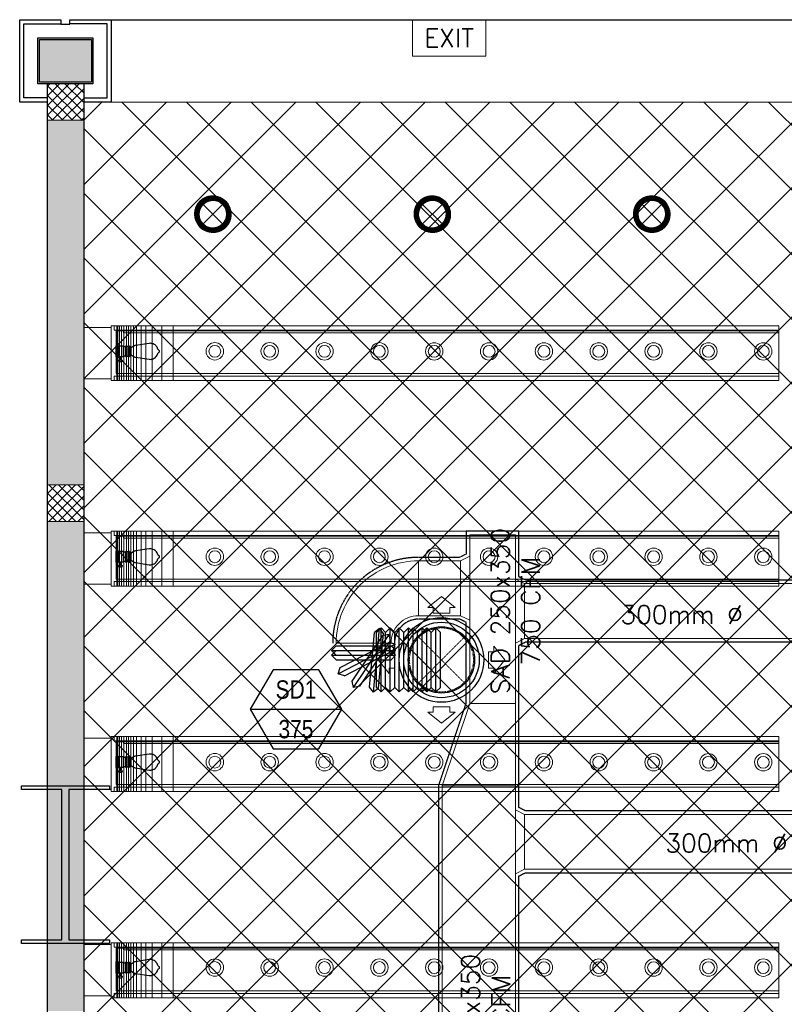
# Model space of a CAD drawing. Header units: millimetres. Extents: x -1574 to 74790, y -2818 to 13830.
# Tile 21 of 92: x -150 to 4031, y 8447 to 13830. Entities that reach past the tile are written whole.
import ezdxf
from ezdxf.enums import TextEntityAlignment as Align

# ---------------------------------------------------------------- set-up
doc = ezdxf.new("R2010")
doc.units = ezdxf.units.MM
doc.header["$MEASUREMENT"] = 0
doc.linetypes.add('DASHED', pattern=[0.75, 0.5, -0.25])
doc.linetypes.add('HIDDEN', pattern=[0.375, 0.25, -0.125])
doc.layers.get('0').update_dxf_attribs({"lineweight": 5})
for name, color, linetype, lineweight, true_color in [('A-CEILING-01', 7, 'Continuous', 5, 0xd56ca8), ('ACMV-SA-DUCT', 200, 'Continuous', 20, 0xbf00ff), ('ACMV-SA-FLOW-ARROW', 200, 'Continuous', 20, 0xbf00ff), ('M-MEP-ELLG-LIGHT', 5, 'Continuous', 15, 0x0000ff), ('RCP LAYOUT', 9, 'Continuous', 13, 0x808080), ('XR-CP-DS$0$A-DOWN LIG', 9, 'Continuous', 0, 0x808080), ('XR-CP-DS$0$Level 24', 9, 'Continuous', 0, 0x808080)]:
    doc.layers.add(name, color=color, linetype=linetype, lineweight=lineweight, true_color=true_color)
for name, color, linetype, lineweight in [('A-CLMN P', 1, 'Continuous', 30), ('A-LIGHT', 1, 'Continuous', 5), ('A-Wall & Column', 2, 'Continuous', 0), ('ND_26_HATCH', 8, 'Continuous', 13)]:
    doc.layers.add(name, color=color, linetype=linetype, lineweight=lineweight)
for name, color, linetype, true_color in [('ACMV-DUCT-THERMAL-INT-INS', 9, 'DASHED', 0x808080), ('ACMV-FLEX DUCT', 9, 'Continuous', 0x808080), ('ACMV-GRD', 30, 'Continuous', 0xff7f00)]:
    doc.layers.add(name, color=color, linetype=linetype, true_color=true_color)
for name, color, linetype in [('ACMV-SA-DUCT-TEXT', 7, 'Continuous'), ('Column', 4, 'Continuous'), ('Legend', 7, 'Continuous')]:
    doc.layers.add(name, color=color, linetype=linetype)
doc.styles.add('Arial Narrow', font='ARIALN.TTF')
doc.styles.get("Standard").update_dxf_attribs({"font": 'romans.shx'})
pattern_1 = [(45, (451552.75, 162145.904), (-26.5165043, 26.5165043), []), (135, (451552.75, 162145.904), (-26.5165043, -26.5165043), [])]

# ---------------------------------------------------------------- blocks, each defined once
blk = doc.blocks.new('A$C81f607aa')
at = {"layer": 'ND_26_HATCH', "lineweight": -3, "true_color": 0x808080, "transparency": 33554687}
h = blk.add_hatch(color=8, dxfattribs=at)
h.dxf.hatch_style = 1
h.paths.add_polyline_path([(-14958, 13722), (-15242, 13722), (-15242, 13488), (-14958, 13488)])
at = {"layer": 'ND_26_HATCH', "lineweight": -3, "true_color": 0x808080}
h = blk.add_hatch(dxfattribs=at)
h.set_pattern_fill('ANSI37', color=8, scale=300)
h.set_pattern_definition(pattern_1)
h.paths.add_polyline_path([(-15000, 13480), (-15200, 13480), (-15200, 13280), (-15000, 13280)])
at = {"layer": 'ND_26_HATCH', "lineweight": -3, "true_color": 0x808080, "transparency": 33554687}
h = blk.add_hatch(color=8, dxfattribs=at)
h.dxf.hatch_style = 1
h.paths.add_polyline_path([(-15000, 13280), (-15200, 13280), (-15200, 0), (-11010, 0), (-11010, 650), (-10810, 650), (-10810, 850), (-11210, 850), (-11210, 200), (-15000, 200), (-15000, 8735.8), (-15000, 8835.8), (-15000, 9585.8), (-15000, 9685.8), (-15000, 10435.8), (-15000, 10535.8), (-15000, 11285.8), (-15000, 11385.8), (-15000, 12135.8), (-15000, 12235.8)])
h.paths.add_polyline_path([(-15200, 11087.2), (-15000, 11087.2), (-15000, 11287.2), (-15200, 11287.2)], flags=17)
h.paths.add_polyline_path([(-15200, 8211.4), (-15000, 8211.4), (-15000, 8411.4), (-15200, 8411.4)], flags=17)
h.paths.add_polyline_path([(-15200, 5830), (-15000, 5830), (-15000, 6030), (-15200, 6030)], flags=17)
h.paths.add_polyline_path([(-15200, 3420), (-15000, 3420), (-15000, 3620), (-15200, 3620)], flags=17)
h.paths.add_polyline_path([(-15200, 0), (-15000, 0), (-15000, 200), (-15200, 200)], flags=17)
h.paths.add_polyline_path([(-13205, 0.3), (-13005, 0.3), (-13005, 200.3), (-13205, 200.3)], flags=16)
h.paths.add_polyline_path([(-11210, 0), (-11010, 0), (-11010, 200), (-11210, 200)], flags=17)
h.paths.add_polyline_path([(-11010, 650), (-10810, 650), (-10810, 850), (-11010, 850)], flags=17)
at = {"layer": 'ND_26_HATCH', "lineweight": -3, "true_color": 0x808080}
h = blk.add_hatch(dxfattribs=at)
h.set_pattern_fill('ANSI37', color=8, scale=300)
h.set_pattern_definition(pattern_1)
h.paths.add_polyline_path([(-15000, 11087.2), (-15000, 11287.2), (-15200, 11287.2), (-15200, 11087.2)])
at = {"layer": 'A-CLMN P', "color": 8, "lineweight": 25, "true_color": 0x808080}
for points in [[(-15200, 13380), (-15350, 13380), (-15350, 13830), (-15125, 13830), (-15125, 13805), (-15075, 13805), (-15075, 13830), (-14850, 13830), (-14850, 13380), (-15000, 13380)], [(-15200, 13402), (-15328, 13402), (-15328, 13808), (-15127, 13808)], [(-15000, 13402), (-14872, 13402), (-14872, 13808), (-15073, 13808)]]:
    blk.add_lwpolyline(points, dxfattribs=at)
for points in [[(-15250, 13730), (-14950, 13730), (-14950, 13480), (-15250, 13480)], [(-15242, 13722), (-14958, 13722), (-14958, 13488), (-15242, 13488)]]:
    blk.add_lwpolyline(points, close=True, dxfattribs=at)
at = {"layer": 'A-Wall & Column', "color": 8, "lineweight": -3, "true_color": 0x808080}
for p, q in [((-15200, 13480), (-15200, 0)), ((-15000, 13480), (-15000, 200))]:
    blk.add_line(p, q, dxfattribs=at)
blk.add_lwpolyline([(-14850, 13830), (2000, 13830)], dxfattribs=at)
at = {"layer": 'A-Wall & Column', "color": 8, "true_color": 0x808080}
for points in [[(-15200, 13280), (-15000, 13280), (-15000, 13480), (-15200, 13480)], [(-15200, 11087.2), (-15000, 11087.2), (-15000, 11287.2), (-15200, 11287.2)]]:
    blk.add_lwpolyline(points, close=True, dxfattribs=at)
at = {"layer": 'Column', "color": 8, "lineweight": -3, "true_color": 0x808080}
blk.add_lwpolyline([(-15119.5, 9621.8), (-15340.5, 9621.8), (-15340.5, 9641.8), (-14859.5, 9641.8), (-14859.5, 9621.8), (-15080.5, 9621.8), (-15080.5, 8799.8), (-14859.5, 8799.8), (-14859.5, 8779.8), (-15340.5, 8779.8), (-15340.5, 8799.8), (-15119.5, 8799.8)], close=True, dxfattribs=at)
blk = doc.blocks.new('XR-CP-DS$0$LIGHTSSS')
at = {"layer": 'XR-CP-DS$0$A-DOWN LIG', "color": 253}
for p, q in [((-376912, -150024.1), (-376912, -150324.1)), ((-376906.1, -150024.1), (-376906.1, -150324.1)), ((-376897.5, -150024.1), (-376897.5, -150324.1)), ((-376887.4, -150024.1), (-376887.4, -150324.1)), ((-376873.2, -150024.1), (-376873.2, -150324.1)), ((-376859.8, -150024.1), (-376859.8, -150324.1)), ((-376847.7, -150024.1), (-376847.7, -150324.1)), ((-376834.6, -150024.1), (-376834.6, -150324.1)), ((-376820.7, -150024.1), (-376820.7, -150324.1)), ((-376804.7, -150024.1), (-376804.7, -150324.1)), ((-376778.9, -150024.1), (-376778.9, -150324.1)), ((-376752.8, -150024.1), (-376752.8, -150324.1)), ((-376718.3, -150024.1), (-376718.3, -150324.1)), ((-376665.4, -150024.1), (-376665.4, -150324.1)), ((-376603.6, -150024.1), (-376603.6, -150324.1)), ((-376912, -151147.1), (-376912, -151447.1)), ((-376906.1, -151147.1), (-376906.1, -151447.1)), ((-376897.5, -151147.1), (-376897.5, -151447.1)), ((-376887.4, -151147.1), (-376887.4, -151447.1)), ((-376873.2, -151147.1), (-376873.2, -151447.1)), ((-376859.8, -151147.1), (-376859.8, -151447.1)), ((-376847.7, -151147.1), (-376847.7, -151447.1)), ((-376834.6, -151147.1), (-376834.6, -151447.1)), ((-376820.7, -151147.1), (-376820.7, -151447.1)), ((-376804.7, -151147.1), (-376804.7, -151447.1)), ((-376778.9, -151147.1), (-376778.9, -151447.1)), ((-376752.8, -151147.1), (-376752.8, -151447.1)), ((-376718.3, -151147.1), (-376718.3, -151447.1)), ((-376665.4, -151147.1), (-376665.4, -151447.1)), ((-376603.6, -151147.1), (-376603.6, -151447.1)), ((-376912, -152270.1), (-376912, -152570.1)), ((-376906.1, -152270.1), (-376906.1, -152570.1)), ((-376897.5, -152270.1), (-376897.5, -152570.1)), ((-376887.4, -152270.1), (-376887.4, -152570.1)), ((-376873.2, -152270.1), (-376873.2, -152570.1)), ((-376859.8, -152270.1), (-376859.8, -152570.1)), ((-376847.7, -152270.1), (-376847.7, -152570.1)), ((-376834.6, -152270.1), (-376834.6, -152570.1)), ((-376820.7, -152270.1), (-376820.7, -152570.1)), ((-376804.7, -152270.1), (-376804.7, -152570.1)), ((-376778.9, -152270.1), (-376778.9, -152570.1)), ((-376752.8, -152270.1), (-376752.8, -152570.1)), ((-376718.3, -152270.1), (-376718.3, -152570.1)), ((-376665.4, -152270.1), (-376665.4, -152570.1)), ((-376603.6, -152270.1), (-376603.6, -152570.1)), ((-376912, -153398.1), (-376912, -153698.1)), ((-376906.1, -153398.1), (-376906.1, -153698.1)), ((-376897.5, -153398.1), (-376897.5, -153698.1)), ((-376887.4, -153398.1), (-376887.4, -153698.1)), ((-376873.2, -153398.1), (-376873.2, -153698.1)), ((-376859.8, -153398.1), (-376859.8, -153698.1)), ((-376847.7, -153398.1), (-376847.7, -153698.1)), ((-376834.6, -153398.1), (-376834.6, -153698.1)), ((-376820.7, -153398.1), (-376820.7, -153698.1)), ((-376804.7, -153398.1), (-376804.7, -153698.1)), ((-376778.9, -153398.1), (-376778.9, -153698.1)), ((-376752.8, -153398.1), (-376752.8, -153698.1)), ((-376718.3, -153398.1), (-376718.3, -153698.1)), ((-376665.4, -153398.1), (-376665.4, -153698.1)), ((-376603.6, -153398.1), (-376603.6, -153698.1))]:
    blk.add_line(p, q, dxfattribs=at)
for points in [[(-376943.2, -150033.3), (-377093.2, -150033.3), (-377093.2, -150314.1), (-376943.2, -150314.1)], [(-373292.8, -150024.1), (-376926.1, -150024.1), (-376926.1, -150047.8), (-373292.8, -150047.8)], [(-373292.4, -150052.2), (-376915, -150052.2), (-376915, -150285.9), (-373292.4, -150285.9)], [(-373291.4, -150047.8), (-376875.2, -150047.8), (-376875.2, -150062.2), (-373291.4, -150062.2)], [(-373291.4, -150300.3), (-376875.2, -150300.3), (-376875.2, -150285.9), (-373291.4, -150285.9)], [(-373292.8, -150324.1), (-376926.1, -150324.1), (-376926.1, -150300.3), (-373292.8, -150300.3)], [(-373292.8, -151147.1), (-376926.1, -151147.1), (-376926.1, -151170.8), (-373292.8, -151170.8)], [(-376943.2, -151156.3), (-377093.2, -151156.3), (-377093.2, -151437.1), (-376943.2, -151437.1)], [(-373292.4, -151175.2), (-376915, -151175.2), (-376915, -151408.9), (-373292.4, -151408.9)], [(-373291.4, -151170.8), (-376875.2, -151170.8), (-376875.2, -151185.2), (-373291.4, -151185.2)], [(-373291.4, -151423.3), (-376875.2, -151423.3), (-376875.2, -151408.9), (-373291.4, -151408.9)], [(-373292.8, -151447.1), (-376926.1, -151447.1), (-376926.1, -151423.3), (-373292.8, -151423.3)], [(-376943.2, -152279.3), (-377093.2, -152279.3), (-377093.2, -152560.1), (-376943.2, -152560.1)], [(-373292.8, -152270.1), (-376926.1, -152270.1), (-376926.1, -152293.8), (-373292.8, -152293.8)], [(-373292.4, -152298.2), (-376915, -152298.2), (-376915, -152531.9), (-373292.4, -152531.9)], [(-373291.4, -152293.8), (-376875.2, -152293.8), (-376875.2, -152308.2), (-373291.4, -152308.2)], [(-373292.8, -152570.1), (-376926.1, -152570.1), (-376926.1, -152546.3), (-373292.8, -152546.3)], [(-373291.4, -152546.3), (-376875.2, -152546.3), (-376875.2, -152531.9), (-373291.4, -152531.9)], [(-376943.2, -153407.3), (-377093.2, -153407.3), (-377093.2, -153688.1), (-376943.2, -153688.1)], [(-373292.8, -153398.1), (-376926.1, -153398.1), (-376926.1, -153421.8), (-373292.8, -153421.8)], [(-373292.4, -153426.2), (-376915, -153426.2), (-376915, -153659.9), (-373292.4, -153659.9)], [(-373291.4, -153421.8), (-376875.2, -153421.8), (-376875.2, -153436.2), (-373291.4, -153436.2)], [(-373292.8, -153698.1), (-376926.1, -153698.1), (-376926.1, -153674.3), (-373292.8, -153674.3)], [(-373291.4, -153674.3), (-376875.2, -153674.3), (-376875.2, -153659.9), (-373291.4, -153659.9)]]:
    blk.add_lwpolyline(points, close=True, dxfattribs=at)
for points in [[(-376926.1, -150324.1), (-376943.2, -150324.1), (-376943.2, -150024.1), (-376926.1, -150024.1)], [(-376926.1, -151447.1), (-376943.2, -151447.1), (-376943.2, -151147.1), (-376926.1, -151147.1)], [(-376926.1, -152570.1), (-376943.2, -152570.1), (-376943.2, -152270.1), (-376926.1, -152270.1)], [(-376926.1, -153698.1), (-376943.2, -153698.1), (-376943.2, -153398.1), (-376926.1, -153398.1)]]:
    blk.add_lwpolyline(points, dxfattribs=at)
blk = doc.blocks.new('EXIT LIGHT')
at = {"color": 0}
blk.add_lwpolyline([(-200, -200), (200, -200), (200, 0), (-200, 0)], close=True, dxfattribs=at)
blk.add_attdef('EXIT', text='', height=100, dxfattribs=at).set_placement((0, -100), align=Align.MIDDLE_CENTER)
blk = doc.blocks.new('*U70')
at = {"lineweight": 0}
h = blk.add_hatch(dxfattribs=at)
h.set_pattern_fill('ANSI31', color=0)
h.paths.add_polyline_path([(-70.7, 70.7), (-53, 53, -0.414214), (53, 53), (70.7, 70.7, 0.414214)])
h.paths.add_polyline_path([(75, 0, -0.198912), (53, -53), (70.7, -70.7, 0.198912), (100, 0, 0.198912), (70.7, 70.7), (53, 53, -0.198912)])
h.paths.add_polyline_path([(-53, -53), (-70.7, -70.7, 0.414214), (70.7, -70.7), (53, -53, -0.414214)])
h.paths.add_polyline_path([(-75, 0, -0.198912), (-53, 53), (-70.7, 70.7, 0.198912), (-100, 0, 0.198912), (-70.7, -70.7), (-53, -53, -0.198912)])
at = {"color": 0}
for p, q in [((-53, 53), (53, -53)), ((-53, -53), (53, 53))]:
    blk.add_line(p, q, dxfattribs=at)
at = {"color": 0, "lineweight": 0}
for radius in [100, 75]:
    blk.add_circle((0, 0), radius, dxfattribs=at)
blk = doc.blocks.new('A$C98a85b24')
at = {"layer": 'M-MEP-ELLG-LIGHT', "color": 8, "true_color": 0x808080}
blk.add_blockref('EXIT LIGHT', (-1992, 13830), dxfattribs=at).add_auto_attribs({'EXIT': 'EXIT'})
for p in [(-3283.7, 12766.8), (-2083.7, 12766.8), (-883.7, 12766.8)]:
    blk.add_blockref('*U70', p, dxfattribs=at)
blk = doc.blocks.new('A$C01df6825')
at = {"color": 8, "lineweight": 9, "true_color": 0x808080}
for centre, radius in [((717, -149.8), 47.5), ((1016.9, -149.8), 47.5), ((1316.8, -149.9), 47.5), ((1616.7, -149.9), 47.5), ((1916.6, -150), 47.5), ((2216.5, -150), 47.5), ((2516.4, -150), 47.5), ((2816.3, -150.1), 47.5), ((3116.2, -150.1), 47.5), ((3416.1, -150.1), 47.5), ((3716, -150.2), 47.5), ((717, -149.8), 32.5), ((1016.9, -149.8), 32.5), ((1316.8, -149.9), 32.5), ((1616.7, -149.9), 32.5), ((1916.6, -150), 32.5), ((2216.5, -150), 32.5), ((2516.4, -150), 32.5), ((2816.3, -150.1), 32.5), ((3116.2, -150.1), 32.5), ((3416.1, -150.1), 32.5), ((3716, -150.2), 32.5), ((717, -1272.8), 47.5), ((1016.9, -1272.8), 47.5), ((1316.8, -1272.9), 47.5), ((1616.7, -1272.9), 47.5), ((1916.6, -1273), 47.5), ((2216.5, -1273), 47.5), ((2516.4, -1273), 47.5), ((2816.3, -1273.1), 47.5), ((3116.2, -1273.1), 47.5), ((3416.1, -1273.1), 47.5), ((3716, -1273.2), 47.5), ((717, -1272.8), 32.5), ((1016.9, -1272.8), 32.5), ((1316.8, -1272.9), 32.5), ((1616.7, -1272.9), 32.5), ((1916.6, -1273), 32.5), ((2216.5, -1273), 32.5), ((2516.4, -1273), 32.5), ((2816.3, -1273.1), 32.5), ((3116.2, -1273.1), 32.5), ((3416.1, -1273.1), 32.5), ((3716, -1273.2), 32.5), ((717, -2395.8), 47.5), ((717, -2395.8), 32.5), ((1016.9, -2395.8), 47.5), ((1016.9, -2395.8), 32.5), ((1316.8, -2395.9), 47.5), ((1316.8, -2395.9), 32.5), ((1616.7, -2395.9), 47.5), ((1616.7, -2395.9), 32.5), ((1916.6, -2396), 47.5), ((1916.6, -2396), 32.5), ((2216.5, -2396), 47.5), ((2216.5, -2396), 32.5), ((2516.4, -2396), 47.5), ((2516.4, -2396), 32.5), ((2816.3, -2396.1), 47.5), ((2816.3, -2396.1), 32.5), ((3116.2, -2396.1), 47.5), ((3116.2, -2396.1), 32.5), ((3416.1, -2396.1), 47.5), ((3416.1, -2396.1), 32.5), ((3716, -2396.2), 47.5), ((3716, -2396.2), 32.5), ((717, -3518.8), 47.5), ((717, -3518.8), 32.5), ((1016.9, -3518.8), 47.5), ((1016.9, -3518.8), 32.5), ((1316.8, -3518.9), 47.5), ((1316.8, -3518.9), 32.5), ((1616.7, -3518.9), 47.5), ((1616.7, -3518.9), 32.5), ((1916.6, -3519), 47.5), ((1916.6, -3519), 32.5), ((2216.5, -3519), 47.5), ((2216.5, -3519), 32.5), ((2516.4, -3519), 47.5), ((2516.4, -3519), 32.5), ((2816.3, -3519.1), 47.5), ((2816.3, -3519.1), 32.5), ((3116.2, -3519.1), 47.5), ((3116.2, -3519.1), 32.5), ((3416.1, -3519.1), 47.5), ((3416.1, -3519.1), 32.5), ((3716, -3519.2), 47.5), ((3716, -3519.2), 32.5)]:
    blk.add_circle(centre, radius, dxfattribs=at)
at = {"layer": 'M-MEP-ELLG-LIGHT', "color": 8, "lineweight": -3, "true_color": 0x808080}
for p, q in [((358, -106.4), (282.5, -118.1)), ((363.7, -106), (358, -106.4)), ((369.4, -106.4), (363.7, -106)), ((375, -107.5), (369.4, -106.4)), ((380.4, -109.3), (375, -107.5)), ((178.1, -180.3), (178.1, -119.3)), ((178.1, -119.3), (180.7, -119.3)), ((180.7, -117.9), (181.3, -117.9)), ((180.7, -181.7), (180.7, -117.9)), ((180.7, -119.3), (180.7, -180.3)), ((186.6, -116), (181.3, -116)), ((181.3, -116), (181.3, -183.6)), ((181.3, -117.9), (181.3, -181.7)), ((186.6, -183.6), (186.6, -116)), ((186.6, -117.9), (187.3, -117.9)), ((186.6, -181.7), (186.6, -117.9)), ((187.3, -117.9), (187.3, -181.7)), ((190, -119.3), (187.3, -119.3)), ((187.3, -119.3), (187.3, -180.3)), ((190, -180.3), (190, -119.3)), ((216.5, -121.9), (190, -121.9)), ((217.8, -176.3), (217.8, -123.3)), ((217.8, -123.3), (228.4, -123.3)), ((217.8, -176.3), (217.8, -123.3)), ((228.4, -121.9), (228.4, -123.3)), ((228.4, -123.3), (228.4, -176.3)), ((233.7, -177.7), (233.7, -121.9)), ((244.3, -123.3), (233.7, -123.3)), ((233.7, -123.3), (233.7, -176.3)), ((244.3, -121.9), (244.3, -123.3)), ((244.3, -176.3), (244.3, -123.3)), ((249.6, -177.7), (249.6, -121.9)), ((249.6, -123.3), (253.5, -123.3)), ((253.5, -123.3), (253.5, -176.3)), ((254.9, -124.6), (253.5, -124.6)), ((254.9, -175), (254.9, -124.6)), ((260.2, -131.2), (254.9, -131.2)), ((270.2, -123.4), (260.2, -131.2)), ((260.2, -168.4), (260.2, -131.2)), ((272, -122.1), (270.2, -123.4)), ((274, -120.9), (272, -122.1)), ((276, -119.9), (274, -120.9)), ((278.1, -119.1), (276, -119.9)), ((280.3, -118.5), (278.1, -119.1)), ((282.5, -118.1), (280.3, -118.5)), ((385.5, -111.9), (380.4, -109.3)), ((390.3, -115.1), (385.5, -111.9)), ((394.6, -118.8), (390.3, -115.1)), ((396.2, -120.7), (394.6, -118.8)), ((396.8, -121.3), (396.2, -120.7)), ((397.1, -121.7), (396.8, -121.3)), ((398.3, -123.1), (397.1, -121.7)), ((401.5, -127.9), (398.3, -123.1)), ((404.1, -133), (401.5, -127.9)), ((405.9, -138.5), (404.1, -133)), ((404.1, -166.6), (405.9, -161.1)), ((407.2, -141.1), (405.9, -138.5)), ((405.9, -161.1), (407.2, -158.5)), ((408.5, -142.5), (407.2, -141.1)), ((407.2, -158.5), (408.5, -157.1)), ((411.2, -143.8), (408.5, -142.5)), ((408.5, -157.1), (411.2, -155.8)), ((413.8, -146.4), (411.2, -143.8)), ((411.2, -155.8), (413.8, -153.2)), ((415.2, -149.8), (413.8, -146.4)), ((413.8, -153.2), (415.2, -149.8)), ((180.7, -180.3), (178.1, -180.3)), ((181.3, -181.7), (180.7, -181.7)), ((181.3, -183.6), (186.6, -183.6)), ((187.3, -181.7), (186.6, -181.7)), ((187.3, -180.3), (190, -180.3)), ((190, -177.7), (216.6, -177.7)), ((191.7, -197.6), (191.7, -201.6)), ((195.7, -205.5), (207.1, -205.5)), ((198.1, -177.7), (198.1, -183)), ((198.1, -183), (199.4, -184.3)), ((204.7, -183), (198.1, -183)), ((199.4, -185.6), (198.1, -185.6)), ((198.1, -185.6), (198.1, -187)), ((198.1, -187), (199.4, -187)), ((199.4, -184.3), (199.4, -185.6)), ((203.4, -184.3), (199.4, -184.3)), ((203.4, -185.6), (199.4, -185.6)), ((199.4, -187), (199.4, -189.6)), ((203.4, -187), (199.4, -187)), ((199.4, -189.6), (199.7, -189.6)), ((203.1, -189.6), (199.7, -189.6)), ((199.7, -189.6), (200.5, -197.6)), ((200.5, -197.6), (202.3, -197.6)), ((202.3, -197.6), (203.1, -189.6)), ((203.4, -189.6), (203.1, -189.6)), ((204.7, -183), (203.4, -184.3)), ((203.4, -184.3), (203.4, -185.6)), ((203.4, -185.6), (204.7, -185.6)), ((204.7, -187), (203.4, -187)), ((203.4, -187), (203.4, -189.6)), ((204.7, -177.7), (204.7, -183)), ((204.7, -185.6), (204.7, -187)), ((211.1, -197.6), (211.1, -201.6)), ((228.4, -176.3), (217.8, -176.3)), ((228.4, -176.3), (228.4, -177.7)), ((233.7, -176.3), (244.3, -176.3)), ((244.3, -176.3), (244.3, -177.7)), ((253.5, -176.3), (249.6, -176.3)), ((253.5, -175), (254.9, -175)), ((254.9, -168.4), (260.2, -168.4)), ((260.2, -168.4), (270.2, -176.2)), ((270.2, -176.2), (270.2, -176.3)), ((270.2, -176.3), (270.3, -176.3)), ((270.3, -176.3), (272, -177.6)), ((272, -177.6), (274, -178.7)), ((274, -178.7), (276, -179.7)), ((276, -179.7), (278.1, -180.5)), ((278.1, -180.5), (280.3, -181.1)), ((280.3, -181.1), (282.5, -181.6)), ((282.5, -181.6), (358, -193.2)), ((358, -193.2), (363.7, -193.6)), ((363.7, -193.6), (369.4, -193.2)), ((369.4, -193.2), (372.2, -192.7)), ((372.2, -192.7), (372.3, -192.6)), ((372.3, -192.6), (372.6, -192.6)), ((372.6, -192.6), (374.1, -192.3)), ((374.1, -192.3), (374.4, -192.2)), ((374.4, -192.2), (375, -192.1)), ((375, -192.1), (376.7, -191.5)), ((376.7, -191.5), (377, -191.4)), ((377, -191.4), (380.4, -190.3)), ((380.4, -190.3), (385.5, -187.7)), ((385.5, -187.7), (390.3, -184.6)), ((390.3, -184.6), (394.6, -180.8)), ((394.6, -180.8), (396.2, -178.9)), ((396.2, -178.9), (396.7, -178.3)), ((396.7, -178.3), (397.1, -177.9)), ((397.1, -177.9), (398.3, -176.5)), ((398.3, -176.5), (401.5, -171.7)), ((401.5, -171.7), (404.1, -166.6)), ((358, -1229.4), (282.5, -1241.1)), ((363.7, -1229), (358, -1229.4)), ((369.4, -1229.4), (363.7, -1229)), ((375, -1230.5), (369.4, -1229.4)), ((380.4, -1232.3), (375, -1230.5)), ((385.5, -1234.9), (380.4, -1232.3)), ((390.3, -1238.1), (385.5, -1234.9)), ((178.1, -1303.3), (178.1, -1242.3)), ((178.1, -1242.3), (180.7, -1242.3)), ((180.7, -1240.9), (181.3, -1240.9)), ((180.7, -1304.7), (180.7, -1240.9)), ((180.7, -1242.3), (180.7, -1303.3)), ((186.6, -1239), (181.3, -1239)), ((181.3, -1239), (181.3, -1306.6)), ((181.3, -1240.9), (181.3, -1304.7)), ((186.6, -1306.6), (186.6, -1239)), ((186.6, -1240.9), (187.3, -1240.9)), ((186.6, -1304.7), (186.6, -1240.9)), ((187.3, -1240.9), (187.3, -1304.7)), ((190, -1242.3), (187.3, -1242.3)), ((187.3, -1242.3), (187.3, -1303.3)), ((190, -1303.3), (190, -1242.3)), ((216.5, -1244.9), (190, -1244.9)), ((217.8, -1299.4), (217.8, -1246.3)), ((217.8, -1246.3), (228.4, -1246.3)), ((217.8, -1299.4), (217.8, -1246.3)), ((228.4, -1244.9), (228.4, -1246.3)), ((228.4, -1246.3), (228.4, -1299.4)), ((233.7, -1300.7), (233.7, -1244.9)), ((244.3, -1246.3), (233.7, -1246.3)), ((233.7, -1246.3), (233.7, -1299.4)), ((244.3, -1244.9), (244.3, -1246.3)), ((244.3, -1299.4), (244.3, -1246.3)), ((249.6, -1300.7), (249.6, -1244.9)), ((249.6, -1246.3), (253.5, -1246.3)), ((253.5, -1246.3), (253.5, -1299.4)), ((254.9, -1247.6), (253.5, -1247.6)), ((254.9, -1298), (254.9, -1247.6)), ((260.2, -1254.2), (254.9, -1254.2)), ((254.9, -1291.4), (260.2, -1291.4)), ((270.2, -1246.4), (260.2, -1254.2)), ((260.2, -1291.4), (260.2, -1254.2)), ((260.2, -1291.4), (270.2, -1299.2)), ((272, -1245.1), (270.2, -1246.4)), ((274, -1243.9), (272, -1245.1)), ((276, -1242.9), (274, -1243.9)), ((278.1, -1242.1), (276, -1242.9)), ((280.3, -1241.5), (278.1, -1242.1)), ((282.5, -1241.1), (280.3, -1241.5)), ((394.6, -1241.8), (390.3, -1238.1)), ((396.2, -1243.7), (394.6, -1241.8)), ((396.8, -1244.3), (396.2, -1243.7)), ((397.1, -1244.7), (396.8, -1244.3)), ((398.3, -1246.1), (397.1, -1244.7)), ((401.5, -1250.9), (398.3, -1246.1)), ((404.1, -1256), (401.5, -1250.9)), ((401.5, -1294.7), (404.1, -1289.6)), ((405.9, -1261.5), (404.1, -1256)), ((404.1, -1289.6), (405.9, -1284.1)), ((407.2, -1264.1), (405.9, -1261.5)), ((405.9, -1284.1), (407.2, -1281.5)), ((408.5, -1265.5), (407.2, -1264.1)), ((407.2, -1281.5), (408.5, -1280.2)), ((411.2, -1266.8), (408.5, -1265.5)), ((408.5, -1280.2), (411.2, -1278.8)), ((413.8, -1269.4), (411.2, -1266.8)), ((411.2, -1278.8), (413.8, -1276.2)), ((415.2, -1272.8), (413.8, -1269.4)), ((413.8, -1276.2), (415.2, -1272.8)), ((180.7, -1303.3), (178.1, -1303.3)), ((181.3, -1304.7), (180.7, -1304.7)), ((181.3, -1306.6), (186.6, -1306.6)), ((187.3, -1304.7), (186.6, -1304.7)), ((187.3, -1303.3), (190, -1303.3)), ((190, -1300.7), (216.6, -1300.7)), ((191.7, -1320.6), (191.7, -1324.6)), ((195.7, -1328.6), (207.1, -1328.6)), ((198.1, -1300.7), (198.1, -1306)), ((198.1, -1306), (199.4, -1307.3)), ((204.7, -1306), (198.1, -1306)), ((199.4, -1308.6), (198.1, -1308.6)), ((198.1, -1308.6), (198.1, -1310)), ((198.1, -1310), (199.4, -1310)), ((199.4, -1307.3), (199.4, -1308.6)), ((203.4, -1307.3), (199.4, -1307.3)), ((203.4, -1308.6), (199.4, -1308.6)), ((199.4, -1310), (199.4, -1312.6)), ((203.4, -1310), (199.4, -1310)), ((199.4, -1312.6), (199.7, -1312.6)), ((203.1, -1312.6), (199.7, -1312.6)), ((199.7, -1312.6), (200.5, -1320.6)), ((200.5, -1320.6), (202.3, -1320.6)), ((202.3, -1320.6), (203.1, -1312.6)), ((203.4, -1312.6), (203.1, -1312.6)), ((204.7, -1306), (203.4, -1307.3)), ((203.4, -1307.3), (203.4, -1308.6)), ((203.4, -1308.6), (204.7, -1308.6)), ((204.7, -1310), (203.4, -1310)), ((203.4, -1310), (203.4, -1312.6)), ((204.7, -1300.7), (204.7, -1306)), ((204.7, -1308.6), (204.7, -1310)), ((211.1, -1320.6), (211.1, -1324.6)), ((228.4, -1299.4), (217.8, -1299.4)), ((228.4, -1299.4), (228.4, -1300.7)), ((233.7, -1299.4), (244.3, -1299.4)), ((244.3, -1299.4), (244.3, -1300.7)), ((253.5, -1299.4), (249.6, -1299.4)), ((253.5, -1298), (254.9, -1298)), ((270.2, -1299.2), (270.2, -1299.3)), ((270.2, -1299.3), (270.3, -1299.3)), ((270.3, -1299.3), (272, -1300.6)), ((272, -1300.6), (274, -1301.7)), ((274, -1301.7), (276, -1302.7)), ((276, -1302.7), (278.1, -1303.5)), ((278.1, -1303.5), (280.3, -1304.1)), ((280.3, -1304.1), (282.5, -1304.6)), ((282.5, -1304.6), (358, -1316.2)), ((358, -1316.2), (363.7, -1316.6)), ((363.7, -1316.6), (369.4, -1316.2)), ((369.4, -1316.2), (372.2, -1315.7)), ((372.2, -1315.7), (372.3, -1315.7)), ((372.3, -1315.7), (372.6, -1315.6)), ((372.6, -1315.6), (374.1, -1315.3)), ((374.1, -1315.3), (374.4, -1315.2)), ((374.4, -1315.2), (375, -1315.1)), ((375, -1315.1), (376.7, -1314.5)), ((376.7, -1314.5), (377, -1314.4)), ((377, -1314.4), (380.4, -1313.3)), ((380.4, -1313.3), (385.5, -1310.7)), ((385.5, -1310.7), (390.3, -1307.6)), ((390.3, -1307.6), (394.6, -1303.8)), ((394.6, -1303.8), (396.2, -1301.9)), ((396.2, -1301.9), (396.7, -1301.3)), ((396.7, -1301.3), (397.1, -1300.9)), ((397.1, -1300.9), (398.3, -1299.5)), ((398.3, -1299.5), (401.5, -1294.7)), ((178.1, -2425.8), (178.1, -2364.7)), ((178.1, -2364.7), (180.7, -2364.7)), ((180.7, -2363.4), (181.3, -2363.4)), ((180.7, -2427.1), (180.7, -2363.4)), ((180.7, -2364.7), (180.7, -2425.8)), ((186.6, -2361.5), (181.3, -2361.5)), ((181.3, -2361.5), (181.3, -2429)), ((181.3, -2363.4), (181.3, -2427.1)), ((186.6, -2429), (186.6, -2361.5)), ((186.6, -2363.4), (187.3, -2363.4)), ((186.6, -2427.1), (186.6, -2363.4)), ((187.3, -2363.4), (187.3, -2427.1)), ((190, -2364.7), (187.3, -2364.7)), ((187.3, -2364.7), (187.3, -2425.8)), ((190, -2425.8), (190, -2364.7)), ((216.5, -2367.4), (190, -2367.4)), ((228.4, -2367.4), (228.4, -2368.7)), ((233.7, -2423.1), (233.7, -2367.4)), ((244.3, -2367.4), (244.3, -2368.7)), ((249.6, -2423.1), (249.6, -2367.4)), ((272, -2367.5), (270.2, -2368.8)), ((274, -2366.4), (272, -2367.5)), ((276, -2365.4), (274, -2366.4)), ((278.1, -2364.6), (276, -2365.4)), ((280.3, -2363.9), (278.1, -2364.6)), ((282.5, -2363.5), (280.3, -2363.9)), ((358, -2351.8), (282.5, -2363.5)), ((363.7, -2351.5), (358, -2351.8)), ((369.4, -2351.8), (363.7, -2351.5)), ((375, -2352.9), (369.4, -2351.8)), ((380.4, -2354.8), (375, -2352.9)), ((385.5, -2357.3), (380.4, -2354.8)), ((390.3, -2360.5), (385.5, -2357.3)), ((394.6, -2364.3), (390.3, -2360.5)), ((396.2, -2366.1), (394.6, -2364.3)), ((396.8, -2366.7), (396.2, -2366.1)), ((397.1, -2367.2), (396.8, -2366.7)), ((398.3, -2368.6), (397.1, -2367.2)), ((217.8, -2421.8), (217.8, -2368.7)), ((217.8, -2368.7), (228.4, -2368.7)), ((217.8, -2421.8), (217.8, -2368.7)), ((228.4, -2421.8), (217.8, -2421.8)), ((228.4, -2368.7), (228.4, -2421.8)), ((228.4, -2421.8), (228.4, -2423.1)), ((244.3, -2368.7), (233.7, -2368.7)), ((233.7, -2368.7), (233.7, -2421.8)), ((233.7, -2421.8), (244.3, -2421.8)), ((244.3, -2421.8), (244.3, -2368.7)), ((244.3, -2421.8), (244.3, -2423.1)), ((249.6, -2368.7), (253.5, -2368.7)), ((253.5, -2421.8), (249.6, -2421.8)), ((253.5, -2368.7), (253.5, -2421.8)), ((254.9, -2370), (253.5, -2370)), ((253.5, -2420.5), (254.9, -2420.5)), ((254.9, -2420.5), (254.9, -2370)), ((260.2, -2376.7), (254.9, -2376.7)), ((254.9, -2413.8), (260.2, -2413.8)), ((270.2, -2368.8), (260.2, -2376.7)), ((260.2, -2413.8), (260.2, -2376.7)), ((260.2, -2413.8), (270.2, -2421.7)), ((270.2, -2421.7), (270.2, -2421.7)), ((270.2, -2421.7), (270.3, -2421.8)), ((270.3, -2421.8), (272, -2423)), ((397.1, -2423.3), (398.3, -2421.9)), ((401.5, -2373.4), (398.3, -2368.6)), ((398.3, -2421.9), (401.5, -2417.2)), ((404.1, -2378.5), (401.5, -2373.4)), ((401.5, -2417.2), (404.1, -2412)), ((405.9, -2383.9), (404.1, -2378.5)), ((404.1, -2412), (405.9, -2406.6)), ((407.2, -2386.6), (405.9, -2383.9)), ((405.9, -2406.6), (407.2, -2403.9)), ((408.5, -2387.9), (407.2, -2386.6)), ((407.2, -2403.9), (408.5, -2402.6)), ((411.2, -2389.2), (408.5, -2387.9)), ((408.5, -2402.6), (411.2, -2401.3)), ((413.8, -2391.9), (411.2, -2389.2)), ((411.2, -2401.3), (413.8, -2398.6)), ((415.2, -2395.3), (413.8, -2391.9)), ((413.8, -2398.6), (415.2, -2395.3)), ((180.7, -2425.8), (178.1, -2425.8)), ((181.3, -2427.1), (180.7, -2427.1)), ((181.3, -2429), (186.6, -2429)), ((187.3, -2427.1), (186.6, -2427.1)), ((187.3, -2425.8), (190, -2425.8)), ((190, -2423.1), (216.6, -2423.1)), ((191.7, -2443), (191.7, -2447)), ((195.7, -2451), (207.1, -2451)), ((198.1, -2423.1), (198.1, -2428.4)), ((198.1, -2428.4), (199.4, -2429.8)), ((204.7, -2428.4), (198.1, -2428.4)), ((199.4, -2431.1), (198.1, -2431.1)), ((198.1, -2431.1), (198.1, -2432.4)), ((198.1, -2432.4), (199.4, -2432.4)), ((199.4, -2429.8), (199.4, -2431.1)), ((203.4, -2429.8), (199.4, -2429.8)), ((203.4, -2431.1), (199.4, -2431.1)), ((199.4, -2432.4), (199.4, -2435.1)), ((203.4, -2432.4), (199.4, -2432.4)), ((199.4, -2435.1), (199.7, -2435.1)), ((203.1, -2435.1), (199.7, -2435.1)), ((199.7, -2435.1), (200.5, -2443)), ((200.5, -2443), (202.3, -2443)), ((202.3, -2443), (203.1, -2435.1)), ((203.4, -2435.1), (203.1, -2435.1)), ((204.7, -2428.4), (203.4, -2429.8)), ((203.4, -2429.8), (203.4, -2431.1)), ((203.4, -2431.1), (204.7, -2431.1)), ((204.7, -2432.4), (203.4, -2432.4)), ((203.4, -2432.4), (203.4, -2435.1)), ((204.7, -2423.1), (204.7, -2428.4)), ((204.7, -2431.1), (204.7, -2432.4)), ((211.1, -2443), (211.1, -2447)), ((272, -2423), (274, -2424.2)), ((274, -2424.2), (276, -2425.1)), ((276, -2425.1), (278.1, -2425.9)), ((278.1, -2425.9), (280.3, -2426.6)), ((280.3, -2426.6), (282.5, -2427)), ((282.5, -2427), (358, -2438.7)), ((358, -2438.7), (363.7, -2439.1)), ((363.7, -2439.1), (369.4, -2438.7)), ((369.4, -2438.7), (372.2, -2438.1)), ((372.2, -2438.1), (372.3, -2438.1)), ((372.3, -2438.1), (372.6, -2438)), ((372.6, -2438), (374.1, -2437.7)), ((374.1, -2437.7), (374.4, -2437.7)), ((374.4, -2437.7), (375, -2437.6)), ((375, -2437.6), (376.7, -2437)), ((376.7, -2437), (377, -2436.9)), ((377, -2436.9), (380.4, -2435.7)), ((380.4, -2435.7), (385.5, -2433.2)), ((385.5, -2433.2), (390.3, -2430)), ((390.3, -2430), (394.6, -2426.2)), ((394.6, -2426.2), (396.2, -2424.4)), ((396.2, -2424.4), (396.7, -2423.8)), ((396.7, -2423.8), (397.1, -2423.3)), ((178.1, -3549.3), (178.1, -3488.3)), ((178.1, -3488.3), (180.7, -3488.3)), ((180.7, -3487), (181.3, -3487)), ((180.7, -3550.7), (180.7, -3487)), ((180.7, -3488.3), (180.7, -3549.3)), ((186.6, -3485.1), (181.3, -3485.1)), ((181.3, -3485.1), (181.3, -3552.6)), ((181.3, -3487), (181.3, -3550.7)), ((186.6, -3552.6), (186.6, -3485.1)), ((186.6, -3487), (187.3, -3487)), ((186.6, -3550.7), (186.6, -3487)), ((187.3, -3487), (187.3, -3550.7)), ((190, -3488.3), (187.3, -3488.3)), ((187.3, -3488.3), (187.3, -3549.3)), ((190, -3549.3), (190, -3488.3)), ((216.5, -3490.9), (190, -3490.9)), ((217.8, -3545.4), (217.8, -3492.3)), ((217.8, -3492.3), (228.4, -3492.3)), ((217.8, -3545.4), (217.8, -3492.3)), ((228.4, -3490.9), (228.4, -3492.3)), ((228.4, -3492.3), (228.4, -3545.4)), ((233.7, -3546.7), (233.7, -3490.9)), ((244.3, -3492.3), (233.7, -3492.3)), ((233.7, -3492.3), (233.7, -3545.4)), ((244.3, -3490.9), (244.3, -3492.3)), ((244.3, -3545.4), (244.3, -3492.3)), ((249.6, -3546.7), (249.6, -3490.9)), ((249.6, -3492.3), (253.5, -3492.3)), ((253.5, -3492.3), (253.5, -3545.4)), ((254.9, -3493.6), (253.5, -3493.6)), ((254.9, -3544), (254.9, -3493.6)), ((270.2, -3492.4), (260.2, -3500.2)), ((272, -3491.1), (270.2, -3492.4)), ((274, -3489.9), (272, -3491.1)), ((276, -3488.9), (274, -3489.9)), ((278.1, -3488.1), (276, -3488.9)), ((280.3, -3487.5), (278.1, -3488.1)), ((282.5, -3487.1), (280.3, -3487.5)), ((358, -3475.4), (282.5, -3487.1)), ((363.7, -3475), (358, -3475.4)), ((369.4, -3475.4), (363.7, -3475)), ((375, -3476.5), (369.4, -3475.4)), ((380.4, -3478.3), (375, -3476.5)), ((385.5, -3480.9), (380.4, -3478.3)), ((390.3, -3484.1), (385.5, -3480.9)), ((394.6, -3487.8), (390.3, -3484.1)), ((396.2, -3489.7), (394.6, -3487.8)), ((396.8, -3490.3), (396.2, -3489.7)), ((397.1, -3490.7), (396.8, -3490.3)), ((398.3, -3492.1), (397.1, -3490.7)), ((401.5, -3496.9), (398.3, -3492.1)), ((404.1, -3502), (401.5, -3496.9)), ((180.7, -3549.3), (178.1, -3549.3)), ((181.3, -3550.7), (180.7, -3550.7)), ((181.3, -3552.6), (186.6, -3552.6)), ((187.3, -3550.7), (186.6, -3550.7)), ((187.3, -3549.3), (190, -3549.3)), ((190, -3546.7), (216.6, -3546.7)), ((198.1, -3546.7), (198.1, -3552)), ((198.1, -3552), (199.4, -3553.3)), ((204.7, -3552), (198.1, -3552)), ((204.7, -3552), (203.4, -3553.3)), ((204.7, -3546.7), (204.7, -3552)), ((228.4, -3545.4), (217.8, -3545.4)), ((228.4, -3545.4), (228.4, -3546.7)), ((233.7, -3545.4), (244.3, -3545.4)), ((244.3, -3545.4), (244.3, -3546.7)), ((253.5, -3545.4), (249.6, -3545.4)), ((253.5, -3544), (254.9, -3544)), ((260.2, -3500.2), (254.9, -3500.2)), ((254.9, -3537.4), (260.2, -3537.4)), ((260.2, -3537.4), (260.2, -3500.2)), ((260.2, -3537.4), (270.2, -3545.2)), ((270.2, -3545.2), (270.2, -3545.3)), ((270.2, -3545.3), (270.3, -3545.3)), ((270.3, -3545.3), (272, -3546.6)), ((272, -3546.6), (274, -3547.7)), ((274, -3547.7), (276, -3548.7)), ((276, -3548.7), (278.1, -3549.5)), ((278.1, -3549.5), (280.3, -3550.1)), ((280.3, -3550.1), (282.5, -3550.6)), ((282.5, -3550.6), (358, -3562.2)), ((390.3, -3553.6), (394.6, -3549.8)), ((394.6, -3549.8), (396.2, -3547.9)), ((396.2, -3547.9), (396.7, -3547.3)), ((396.7, -3547.3), (397.1, -3546.9)), ((397.1, -3546.9), (398.3, -3545.5)), ((398.3, -3545.5), (401.5, -3540.7)), ((401.5, -3540.7), (404.1, -3535.6)), ((405.9, -3507.5), (404.1, -3502)), ((404.1, -3535.6), (405.9, -3530.1)), ((407.2, -3510.1), (405.9, -3507.5)), ((405.9, -3530.1), (407.2, -3527.5)), ((408.5, -3511.5), (407.2, -3510.1)), ((407.2, -3527.5), (408.5, -3526.2)), ((411.2, -3512.8), (408.5, -3511.5)), ((408.5, -3526.2), (411.2, -3524.8)), ((413.8, -3515.5), (411.2, -3512.8)), ((411.2, -3524.8), (413.8, -3522.2)), ((415.2, -3518.8), (413.8, -3515.5)), ((413.8, -3522.2), (415.2, -3518.8)), ((191.7, -3566.6), (191.7, -3570.6)), ((195.7, -3574.6), (207.1, -3574.6)), ((199.4, -3554.6), (198.1, -3554.6)), ((198.1, -3554.6), (198.1, -3556)), ((198.1, -3556), (199.4, -3556)), ((199.4, -3553.3), (199.4, -3554.6)), ((203.4, -3553.3), (199.4, -3553.3)), ((203.4, -3554.6), (199.4, -3554.6)), ((199.4, -3556), (199.4, -3558.6)), ((203.4, -3556), (199.4, -3556)), ((199.4, -3558.6), (199.7, -3558.6)), ((203.1, -3558.6), (199.7, -3558.6)), ((199.7, -3558.6), (200.5, -3566.6)), ((200.5, -3566.6), (202.3, -3566.6)), ((202.3, -3566.6), (203.1, -3558.6)), ((203.4, -3558.6), (203.1, -3558.6)), ((203.4, -3553.3), (203.4, -3554.6)), ((203.4, -3554.6), (204.7, -3554.6)), ((204.7, -3556), (203.4, -3556)), ((203.4, -3556), (203.4, -3558.6)), ((204.7, -3554.6), (204.7, -3556)), ((211.1, -3566.6), (211.1, -3570.6)), ((358, -3562.2), (363.7, -3562.6)), ((363.7, -3562.6), (369.4, -3562.2)), ((369.4, -3562.2), (372.2, -3561.7)), ((372.2, -3561.7), (372.3, -3561.7)), ((372.3, -3561.7), (372.6, -3561.6)), ((372.6, -3561.6), (374.1, -3561.3)), ((374.1, -3561.3), (374.4, -3561.2)), ((374.4, -3561.2), (375, -3561.1)), ((375, -3561.1), (376.7, -3560.5)), ((376.7, -3560.5), (377, -3560.4)), ((377, -3560.4), (380.4, -3559.3)), ((380.4, -3559.3), (385.5, -3556.7)), ((385.5, -3556.7), (390.3, -3553.6))]:
    blk.add_line(p, q, dxfattribs=at)
for centre, radius, start, end in [((216.5, -123.3), 1.33, 0, 89.8919), ((231, -123.9), 3.31, 36.7834, 143.2166), ((246.9, -123.9), 3.31, 36.7834, 143.2166), ((191.7, -189.6), 8, 270.3478, 359.7603), ((195.7, -201.6), 3.98, 180, 269.8919), ((211.1, -189.6), 8, 180.2397, 269.6522), ((207.1, -201.6), 3.98, 270.1081, 0), ((216.6, -176.5), 1.2, 270, 6.3515), ((231, -175.7), 3.31, 216.7834, 323.2166), ((246.9, -175.7), 3.31, 216.7834, 323.2166), ((216.5, -1246.3), 1.33, 0, 89.8919), ((231, -1246.9), 3.31, 36.7834, 143.2166), ((246.9, -1246.9), 3.31, 36.7834, 143.2166), ((191.7, -1312.6), 8, 270.3478, 359.7603), ((195.7, -1324.6), 3.98, 180, 269.8919), ((211.1, -1312.6), 8, 180.2397, 269.6522), ((207.1, -1324.6), 3.98, 270.1081, 0), ((216.6, -1299.5), 1.2, 270, 6.3515), ((231, -1298.7), 3.31, 216.7834, 323.2166), ((246.9, -1298.7), 3.31, 216.7834, 323.2166), ((216.5, -2368.7), 1.33, 0, 89.8919), ((231, -2369.4), 3.31, 36.7834, 143.2166), ((246.9, -2369.4), 3.31, 36.7834, 143.2166), ((216.6, -2421.9), 1.2, 270, 6.3515), ((191.7, -2435), 8, 270.3478, 359.7603), ((195.7, -2447), 3.98, 180, 269.8919), ((211.1, -2435), 8, 180.2397, 269.6522), ((207.1, -2447), 3.98, 270.1081, 0), ((231, -2421.1), 3.31, 216.7834, 323.2166), ((246.9, -2421.1), 3.31, 216.7834, 323.2166), ((216.5, -3492.3), 1.33, 0, 89.8919), ((231, -3492.9), 3.31, 36.7834, 143.2166), ((246.9, -3492.9), 3.31, 36.7834, 143.2166), ((216.6, -3545.5), 1.2, 270, 6.3515), ((231, -3544.7), 3.31, 216.7834, 323.2166), ((246.9, -3544.7), 3.31, 216.7834, 323.2166), ((191.7, -3558.6), 8, 270.3478, 359.7603), ((195.7, -3570.6), 3.98, 180, 269.8919), ((211.1, -3558.6), 8, 180.2397, 269.6522), ((207.1, -3570.6), 3.98, 270.1081, 0)]:
    blk.add_arc(centre, radius, start, end, dxfattribs=at)
blk = doc.blocks.new('XR-CP-DS')
at = {"layer": 'A-CEILING-01', "true_color": 0x808080}
h = blk.add_hatch(dxfattribs=at)
h.set_pattern_fill('ANSI37', color=8, scale=2000)
edge = h.paths.add_edge_path()
edge.add_line((17350, 13380), (12020, 13380))
edge.add_line((12020, 13380), (12020, 13280))
edge.add_line((12020, 13280), (11820, 13280))
edge.add_line((11820, 13280), (11820, 13380))
edge.add_line((11820, 13380), (6090, 13380))
edge.add_line((6090, 13380), (6090, 13280))
edge.add_line((6090, 13280), (5890, 13280))
edge.add_line((5890, 13280), (5890, 13380))
edge.add_line((5890, 13380), (350, 13380))
edge.add_line((350, 13380), (200, 13380))
edge.add_line((200, 13380), (200, 4520))
edge.add_line((200, 4520), (650, 4520))
edge.add_line((650, 4520), (650, 4220))
edge.add_line((650, 4220), (200, 4220))
edge.add_line((200, 4220), (200, 3270))
edge.add_line((200, 3270), (3945, 3270))
edge.add_line((3945, 3270), (3945, 3920))
edge.add_line((3945, 3920), (6135, 3920))
edge.add_line((6135, 3920), (6135, 3270))
edge.add_line((6135, 3270), (9805, 3270))
edge.add_line((9805, 3270), (9805, 3070))
edge.add_line((9805, 3070), (10125.7, 3070))
edge.add_line((10125.7, 3070), (10125.7, 3423))
edge.add_line((10125.7, 3423), (11242.1, 4539.4))
edge.add_line((11242.1, 4539.4), (10770.1, 5011.3))
edge.add_line((10770.1, 5011.3), (11904.4, 6145.6))
edge.add_line((11904.4, 6145.6), (14298.8, 8540))
edge.add_line((14298.8, 8540), (14450, 8540))
edge.add_line((14450, 8540), (14450, 9620))
edge.add_line((14450, 9620), (14450, 12330))
edge.add_arc((15200, 12330), 750, 90, 180, ccw=False)
edge.add_line((15200, 13080), (17350, 13080))
edge.add_line((17350, 13080), (17350, 13380))
h.paths.add_polyline_path([(5890.1, 11294.2), (6090.1, 11294.2), (6090.1, 11094.2), (5890.1, 11094.2)], flags=16)
h.paths.add_polyline_path([(5890.1, 9330), (6090.1, 9330), (6090.1, 9130), (5890.1, 9130)], flags=16)
h.paths.add_polyline_path([(5890, 8418.4), (6090, 8418.4), (6090, 8218.4), (5890, 8218.4)], flags=16)
h.paths.add_polyline_path([(5890, 6030), (6090, 6030), (6090, 5830), (5890, 5830)], flags=16)
h.paths.add_polyline_path([(11820, 8418.4), (12020, 8418.4), (12020, 8218.4), (11820, 8218.4)], flags=16)
h.paths.add_polyline_path([(11820, 9330), (12020, 9330), (12020, 9130), (11820, 9130)], flags=16)
h.paths.add_polyline_path([(11820.1, 11294.2), (12020.1, 11294.2), (12020.1, 11094.2), (11820.1, 11094.2)], flags=16)
at = {"layer": 'A-CEILING-01', "color": 8, "true_color": 0x808080}
blk.add_lwpolyline([(11820, 13380), (6090, 13380), (6090, 13280), (5890, 13280), (5890, 13380), (350, 13380), (200, 13380), (200, 4520), (650, 4520), (650, 4220), (200, 4220), (200, 3270), (3945, 3270), (3945, 3920), (6135, 3920), (6135, 3270), (9805, 3270), (9805, 3070), (10125.7, 3070)], dxfattribs=at)
at = {"layer": 'XR-CP-DS$0$Level 24', "color": 8, "linetype": 'Continuous', "lineweight": 0, "true_color": 0x808080}
blk.add_line((350, 13380), (17200, 13380), dxfattribs=at)
at = {"color": 8, "true_color": 0x808080}
blk.add_blockref('A$C81f607aa', (15200, 0), dxfattribs=at)
at = {"layer": 'A-LIGHT', "color": 8, "true_color": 0x808080}
for name, p in [('A$C98a85b24', (4190, 0)), ('A$C01df6825', (200, 12166.8))]:
    blk.add_blockref(name, p, dxfattribs=at)
at = {"layer": 'XR-CP-DS$0$A-DOWN LIG', "color": 8, "lineweight": 0, "true_color": 0x808080}
blk.add_blockref('XR-CP-DS$0$LIGHTSSS', (377293.2, 162181.1), dxfattribs=at)
blk = doc.blocks.new('SA-RCD-350')
at = {"layer": 'ACMV-GRD'}
for radius in [231.5, 206.5, 181.5]:
    blk.add_circle((0, 0), radius, dxfattribs=at)
at = {"layer": 'ACMV-SA-DUCT', "linetype": 'HIDDEN'}
for p, q in [((-123.7, 123.7), (123.7, -123.7)), ((123.7, 123.7), (-123.7, -123.7))]:
    blk.add_line(p, q, dxfattribs=at)
blk.add_circle((0, 0), 175, dxfattribs=at)
at = {"layer": 'ACMV-SA-FLOW-ARROW'}
for points in [[(0, 346.5), (-75, 286.5), (-45, 286.5), (-45, 256.5), (45, 256.5), (45, 286.5), (75, 286.5), (0, 346.5)], [(-346.5, 0), (-286.5, 75), (-286.5, 45), (-256.5, 45), (-256.5, -45), (-286.5, -45), (-286.5, -75), (-346.5, 0)], [(346.5, 0), (286.5, 75), (286.5, 45), (256.5, 45), (256.5, -45), (286.5, -45), (286.5, -75), (346.5, 0)], [(0, -346.5), (-75, -286.5), (-45, -286.5), (-45, -256.5), (45, -256.5), (45, -286.5), (75, -286.5), (0, -346.5)]]:
    blk.add_lwpolyline(points, dxfattribs=at)
blk = doc.blocks.new('AIR Terminal Tag')
at = {"layer": 'Legend'}
blk.add_line((-250, 0), (250, 0), dxfattribs=at)
blk.add_lwpolyline([(-125, 216.5), (-250, 0), (-125, -216.5), (125, -216.5), (250, 0), (125, 216.5)], close=True, dxfattribs=at)
at = {"layer": 'Legend', "style": 'Arial Narrow'}
for tag, p in [('AIR_TERMINAL_TYPE_NUMBER', (0, 108.3)), ('CFM', (0, -108.3))]:
    blk.add_attdef(tag, text='', height=100, dxfattribs=at).set_placement(p, align=Align.MIDDLE_CENTER)
blk = doc.blocks.new('FC300')
at = {"layer": 'ACMV-FLEX DUCT'}
for p, q in [((-50, 150), (-25, 175)), ((-25, 175), (-25, -175)), ((-25, 175), (0, 150)), ((-50, 150), (-50, -150)), ((0, 150), (0, -150)), ((-50, -150), (-25, -175)), ((-25, -175), (0, -150))]:
    blk.add_line(p, q, dxfattribs=at)
blk = doc.blocks.new('A$C7e6e56f9')
at = {"layer": 'ACMV-DUCT-THERMAL-INT-INS'}
for points in [[(-9663.3, 10766), (-12584.6, 10766), (-12620.1, 10783.7), (-12620.1, 11033), (-12908.1, 11033), (-12908.1, 10908.3), (-12943.6, 10890.6), (-13169.5, 10890.6, 0.414214), (-13638.5, 10421.6, 0.414214)], [(-13270.1, 6846.2), (-13270.1, 6346.2, 0.404538), (-13143.5, 6215.3), (-13108.1, 6233), (-13108.1, 6505.9), (-13058.1, 6955.9), (-13058.1, 9644.6), (-12908.1, 10094.6), (-12908.1, 10534.8), (-12943.6, 10552.6), (-13169.5, 10552.6, 0.414214), (-13300.5, 10421.6)]]:
    blk.add_lwpolyline(points, format="xyb", dxfattribs=at)
for points in [[(-11001.6, 9504.7), (-12584.6, 9504.7), (-12620.1, 9522.5), (-12620.1, 10410.2), (-12584.6, 10428), (-9663.3, 10428)], [(-11296.3, 7560.2), (-12584.6, 7560.2), (-12620.1, 7577.9), (-12620.1, 9149), (-12584.6, 9166.7), (-11001.6, 9166.7)]]:
    blk.add_lwpolyline(points, dxfattribs=at)
at = {"layer": 'ACMV-SA-DUCT'}
for points in [[(-12889.1, 11014), (-12639.1, 11014), (-12639.1, 10091.5), (-12889.1, 10091.5)], [(-12939.1, 10871.6), (-12939.1, 10571.6), (-12889.1, 10546.6), (-12889.1, 10896.6)], [(-13169.5, 10871.6), (-12939.1, 10871.6), (-12939.1, 10571.6), (-13169.5, 10571.6)], [(-12589.1, 10747), (-12589.1, 10447), (-12639.1, 10422), (-12639.1, 10772)], [(-12589.1, 10747), (-9663.3, 10747), (-9663.3, 10447), (-12589.1, 10447)], [(-12889.1, 10091.5), (-12639.1, 10091.5), (-12639.1, 9641.5), (-13039.1, 9641.5)], [(-13039.1, 9641.5), (-12639.1, 9641.5), (-12639.1, 6954.9), (-13039.1, 6954.9)], [(-12589.1, 9485.7), (-12589.1, 9185.7), (-12639.1, 9160.7), (-12639.1, 9510.7)], [(-12589.1, 9485.7), (-11001.6, 9485.7), (-11001.6, 9185.7), (-12589.1, 9185.7)]]:
    blk.add_lwpolyline(points, close=True, dxfattribs=at)
blk.add_lwpolyline([(-13619.5, 10421.6, -0.414214), (-13169.5, 10871.6), (-13169.5, 10571.6, 0.414214), (-13319.5, 10421.6)], format="xyb", close=True, dxfattribs=at)
at = {"layer": 'ACMV-GRD'}
blk.add_blockref('SA-RCD-350', (-13043.8, 10329.9), dxfattribs=at)
at = {"layer": 'ACMV-SA-DUCT'}
for p, rotation in [((-13424.2, 10330.2), 174.6652070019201), ((-13399.2, 10329.9), 180), ((-13349.2, 10329.9), 180), ((-13299.2, 10329.9), 180), ((-13249.2, 10329.9), 180), ((-13224.2, 10329.9), 180), ((-13174.2, 10329.9), 180), ((-13149.2, 10329.9), 180), ((-13099.2, 10329.9), 180), ((-13447.5, 10338.5), 146.0173172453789), ((-13469.5, 10406.1), 90), ((-13463.9, 10357), 117.3694274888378), ((-13469.5, 10381.1), 90)]:
    blk.add_blockref('FC300', p, dxfattribs=dict(at, rotation=rotation))
at = {"layer": 'Legend'}
blk.add_blockref('AIR Terminal Tag', (-13839.4, 10059.8), dxfattribs=at).add_auto_attribs({'CFM': '375', 'AIR_TERMINAL_TYPE_NUMBER': 'SD1'})
at = {"layer": 'ACMV-SA-DUCT-TEXT', "char_height": 100, "attachment_point": 5, "rotation": 90}
for s, insert in [('\\pxt7;{\\Fromans|c0;SAD 250x350\\P\\ptz;750 CFM}', (-12639.1, 10597)), ('\\pxt7;{\\Fromans|c0;SAD 400x350\\P\\ptz;1500 CFM}', (-12801.5, 8268.9))]:
    blk.add_mtext_dynamic_manual_height_columns(s, width=1639.938, gutter_width=1, heights=[0], dxfattribs=dict(at, insert=insert))
at = {"layer": 'ACMV-SA-DUCT-TEXT', "char_height": 100, "attachment_point": 5}
for insert in [(-11730.5, 10578.1), (-11485.1, 9328.5)]:
    blk.add_mtext_dynamic_manual_height_columns('{\\Fromans|c0;300mm %%C}', width=1639.938, gutter_width=1, heights=[0], dxfattribs=dict(at, insert=insert))

msp = doc.modelspace()

# ---------------------------------------------------------------- block references
msp.add_blockref('A$C7e6e56f9', (15200, 0))
at = {"layer": 'RCP LAYOUT', "color": 1}
msp.add_blockref('XR-CP-DS', (0, 0), dxfattribs=at)

doc.saveas('drawing.dxf')
